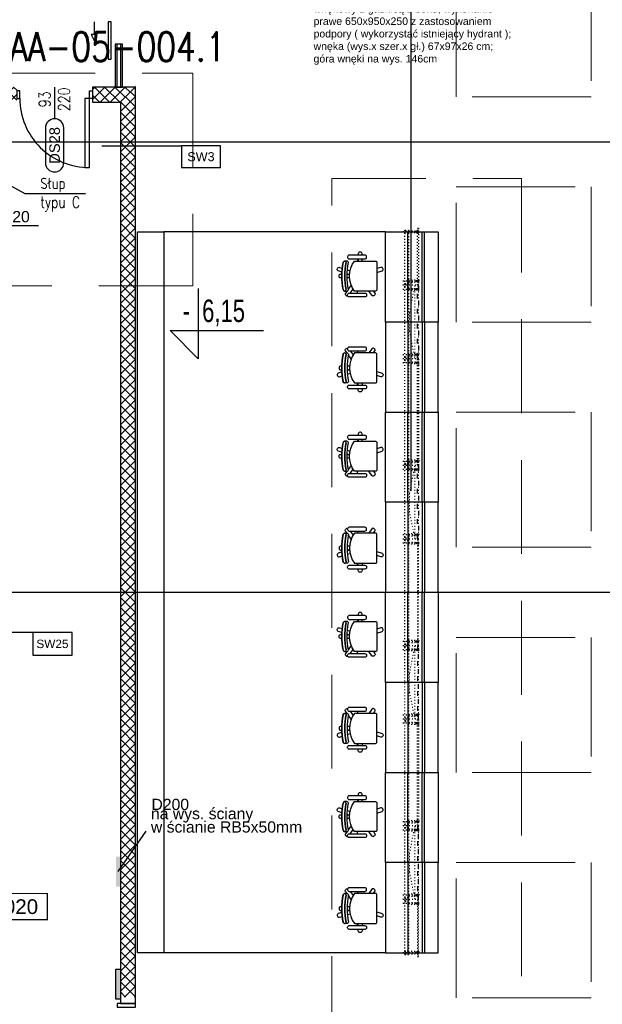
# Model space of a CAD drawing. Header units: centimetres. Extents: x -228435 to 56419, y -89367 to 477256.
# Tile 29 of 53: x -57750 to -49993, y 41513 to 54627. Entities that reach past the tile are written whole.
import ezdxf
from ezdxf.enums import TextEntityAlignment as Align

# ---------------------------------------------------------------- set-up
doc = ezdxf.new("R2010")
doc.units = ezdxf.units.CM
doc.header["$LTSCALE"] = 50
for name, pattern in [('Balustrady$0$DASHED', [0.75, 0.5, -0.25]), ('CADVENT_HIDDEN', [0.8, 0.25, -0.55]), ('DASHDOT2', [12.7, 6.35, -3.175, 0, -3.175]), ('Osie rzutów$0$DASHDOT2', [12.7, 6.35, -3.175, 0, -3.175]), ('SU Lampy kwadratowe  -1$0$HIDDENX2', [19.05, 12.7, -6.35])]:
    doc.linetypes.add(name, pattern=pattern)
doc.layers.get('0').update_dxf_attribs({"color": 8})
for name, color, linetype, lineweight in [('_SP KORYTA', 8, 'Continuous', 25), ('ARCH_WIDOK', 8, 'Continuous', 13), ('SU Lampy kwadratowe  -1$0$ARCH_SUFITY_PODWIESZANE', 8, 'SU Lampy kwadratowe  -1$0$HIDDENX2', 9)]:
    doc.layers.add(name, color=color, linetype=linetype, lineweight=lineweight)
for name, color, linetype in [('ARCH - OŚKI KONSTRUKCJI STALOWEJ', 8, 'DASHDOT2'), ('ARCH_KONSTRUKCJA', 8, 'Continuous'), ('ARCH_STOLARKA', 8, 'Continuous'), ('ARCH_SZKŁO', 8, 'Continuous'), ('ARCH_WIDOK_KONSTRUKCJA', 8, 'Continuous'), ('bgde_ opis hydranty', 8, 'Continuous'), ('Kondygnacja -1$0$ARCH_GK', 8, 'Continuous'), ('Kondygnacja -1$0$ARCH_INFO_ETYK_DRZWI', 8, 'Continuous'), ('Kondygnacja -1$0$ARCH_INFO_KOTY_WYSOKOŚCIOWE_IST', 8, 'Continuous'), ('Kondygnacja -1$0$ARCH_INFO_ODPORNOŚĆ OGNIOWA', 8, 'Continuous'), ('Kondygnacja -1$0$ARCH_INFO_OPISY', 8, 'Continuous'), ('Kondygnacja -1$0$ARCH_INFO_OPISY_PRZEGRODY', 8, 'Continuous'), ('Kondygnacja -1$0$ARCH_MUROWANE', 8, 'Continuous'), ('Kondygnacja -1$0$ARCH_STROP', 8, 'Continuous'), ('Kondygnacja -1$0$ARCH_SZKŁO', 8, 'Continuous'), ('Kondygnacja -1$0$ARCH_WYPOSAŻENIE_INNE', 8, 'Continuous'), ('Kondygnacja -1$0$ARCH_ŚLUSARKA_DRZWI', 8, 'Continuous'), ('Osie rzutów$0$ARCH_INFO_OSIE_IST', 8, 'Osie rzutów$0$DASHDOT2'), ('Pomieszczenia -1$0$ARCH_INFO_AREA_ETYKIETY_200', 8, 'Continuous'), ('xrefs', 8, 'Continuous')]:
    doc.layers.add(name, color=color, linetype=linetype)
doc.styles.add('Arial', font='ARIAL.TTF')
doc.styles.add('Kondygnacja -1$0$Arial', font='ARIAL.TTF')
doc.styles.add('Kondygnacja -1$0$Dimensions', font='ARIAL.TTF', dxfattribs={"width": 0.7})
doc.styles.add('Kondygnacja -1$0$Romans', font='Romans.shx', dxfattribs={"width": 0.7})
doc.styles.add('Kondygnacja -1$0$ROMANS-50-CM', font='romans.shx', dxfattribs={"width": 0.8, "height": 10})
doc.styles.add('Kondygnacja -1$0$Standard', font='txt')
doc.styles.add('Pomieszczenia -1$0$Arial', font='ARIAL.TTF')
doc.styles.add('ROMANS-50-CM', font='romans.shx', dxfattribs={"width": 0.8, "height": 10})
doc.dimstyles.new('Kondygnacja -1$0$ISO-25', dxfattribs={"dimtxt": 2.5, "dimasz": 2.5, "dimexe": 1.25, "dimexo": 0.625, "dimtad": 1, "dimtxsty": 'Kondygnacja -1$0$Standard', "dimcen": 2.5, "dimadec": 0, "dimazin": 0, "dimtfac": 1, "dimtmove": 0, "dimatfit": 3, "dimfxl": 0, "dimarcsym": 0})

# ---------------------------------------------------------------- blocks, each defined once
blk = doc.blocks.new('Kondygnacja -1$0$T-drzwi_dół-200')
at = {"layer": 'Kondygnacja -1$0$ARCH_INFO_ETYK_DRZWI'}
blk.add_line((0, 0), (0, -60), dxfattribs=at)
blk.add_lwpolyline([(-17.5, -77.5), (-17.5, -143.7, 1), (17.5, -143.7), (17.5, -77.5, 1)], format="xyb", close=True, dxfattribs=at)
at = {"layer": 'Kondygnacja -1$0$ARCH_INFO_ETYK_DRZWI', "style": 'Kondygnacja -1$0$Romans', "width": 0.8}
for tag, p in [('ADS_DRZWI:SZEROKOŚĆ', (-7.9, -23)), ('ADS_DRZWI:WYSOKOŚĆ', (29, -23))]:
    blk.add_attdef(tag, text='', height=22, rotation=90, dxfattribs=at).set_placement(p, align=Align.CENTER)
at = {"layer": 'Kondygnacja -1$0$ARCH_INFO_ETYK_DRZWI', "color": 1, "style": 'Kondygnacja -1$0$Arial'}
blk.add_attdef('ADS_DRZWI:ODPORNOŚĆ_OGNIOWA', text='', height=22, dxfattribs=at).set_placement((-0.1, 13.3), align=Align.BOTTOM_CENTER)
at = {"layer": 'Kondygnacja -1$0$ARCH_INFO_ETYK_DRZWI', "style": 'Kondygnacja -1$0$Arial'}
blk.add_attdef('ADS_DRZWI:SYMBOL', text='', height=20, rotation=90, dxfattribs=at).set_placement((0, -110.6), align=Align.MIDDLE)
blk = doc.blocks.new('Kondygnacja -1$0$_Dot')
at = {"color": 0, "linetype": 'ByBlock', "lineweight": -2}
blk.add_line((-0.5, 0), (-1, 0), dxfattribs=at)
at = {"color": 0, "linetype": 'ByBlock', "const_width": 0.5}
blk.add_lwpolyline([(-0.25, 0, 1), (0.25, 0, 1)], format="xyb", close=True, dxfattribs=at)
blk = doc.blocks.new('Pomieszczenia -1$0$etykieta_numer')
at = {"color": 0, "linetype": 'ByBlock', "const_width": 2.44}
blk.add_lwpolyline([(-50, -50), (-50, 0), (50, 0), (50, -50)], close=True, dxfattribs=at)
at = {"color": 0, "linetype": 'ByBlock', "style": 'Pomieszczenia -1$0$Arial'}
blk.add_attdef('AECAREA:NUMER_LOKALU', text='', height=28, dxfattribs=at).set_placement((0, -25), align=Align.MIDDLE)
blk = doc.blocks.new('Kondygnacja -1$0$krzesło obrotowe')
at = {"ltscale": 2}
for p, q in [((3.6, 22.8), (3.6, 20)), ((3.6, -22.8), (3.6, -20))]:
    blk.add_line(p, q, dxfattribs=at)
for points in [[(-6.4, 27.8), (14.7, 27.8, -0.414214), (16.7, 25.8), (16.7, 24.8, -0.414214), (14.7, 22.8), (-6.4, 22.8, -0.414214), (-8.4, 24.8), (-8.4, 25.8, -0.414214)], [(-20.4, -20), (7.7, -20, 0.321296), (7.7, 20), (-20.4, 20, 0.414214), (-22.4, 18), (-22.4, -18, 0.414214), (-20.4, -20)], [(-6.4, -27.8), (14.7, -27.8, 0.414214), (16.7, -25.8), (16.7, -24.8, 0.414214), (14.7, -22.8), (-6.4, -22.8, 0.414214), (-8.4, -24.8), (-8.4, -25.8, 0.414214)]]:
    blk.add_lwpolyline(points, format="xyb", close=True, dxfattribs=at)
for points in [[(-2.5, 27.8), (-2.5, 29.9, -0.414214), (-0.5, 31.9), (0.5, 31.9, -0.414214), (2.5, 29.9), (2.5, 27.8)], [(17.7, 20), (20.7, 20, -0.333258), (22.6, 18.6, -0.0984), (22.6, -18.5, -0.339495), (20.7, -20), (17.7, -20, -0.414214), (15.7, -18, 0.097222), (15.7, 18, -0.414214), (17.7, 20, -0.982092)], [(20.7, 20, 0.414214), (18.7, 18, -0.097222), (18.7, -18, 0.414214), (20.7, -20, -1.018234)], [(-22.4, 4.6), (-29.2, 6.8, -0.414214), (-30.5, 9.3), (-30.2, 10.3, -0.414214), (-27.6, 11.6), (-22.4, 9.9)], [(24.3, 5.3), (29.1, 6.8, 0.414214), (30.4, 9.3), (30.1, 10.3, 0.414214), (27.6, 11.6), (23.9, 10.4)], [(24.4, -2.5), (26.1, -2.5, 0.414214), (28.1, -0.5), (28.1, 0.5, 0.414214), (26.1, 2.5), (24.4, 2.5)], [(-17.6, -20), (-19.5, -22.7, 0.414214), (-19.1, -25.5), (-18.3, -26.1, 0.414214), (-15.5, -25.6), (-11.4, -20)], [(17.5, -20), (19.5, -22.7, -0.414214), (19.1, -25.5), (18.2, -26.1, -0.218948), (16.6, -26.4)]]:
    blk.add_lwpolyline(points, format="xyb", dxfattribs=at)
for points in [[(-2.5, 20), (-2.5, 22.8)], [(2.5, 22.8), (2.5, 20)], [(17.1, 8.2), (13.4, 7)], [(17.4, 2.5), (14, 2.5)], [(14.1, 1.9), (17.4, 3)], [(11.9, -12.2), (15.8, -17.6)], [(14, -2.5), (17.4, -2.5)], [(13.4, -22.8), (9.4, -17.3)]]:
    blk.add_lwpolyline(points, dxfattribs=at)
for centre in [(-76, 0), (-73, 0), (-69, 0)]:
    blk.add_arc(centre, 93.4, 348.8941, 11.1059, dxfattribs=at)
blk = doc.blocks.new('stanawisko rejestr')
at = {"layer": 'Kondygnacja -1$0$ARCH_WYPOSAŻENIE_INNE'}
for points in [[(-70, 120), (0, 120), (0, 0), (-70, 0), (-70, 120)], [(-40, 0), (-40, 120)], [(-21, 0), (-21, 120)], [(-18, 0), (-18, 120)], [(-70, -120), (0, -120), (0, 0), (-70, 0), (-70, -120)], [(-40, 0), (-40, -120)], [(-21, 0), (-21, -120)], [(-18, 0), (-18, -120)]]:
    blk.add_lwpolyline(points, dxfattribs=at)
at = {"layer": 'Kondygnacja -1$0$ARCH_WYPOSAŻENIE_INNE', "xscale": -1}
blk.add_blockref('Kondygnacja -1$0$krzesło obrotowe', (-103.7, 61.2), dxfattribs=at)
at = {"layer": 'Kondygnacja -1$0$ARCH_WYPOSAŻENIE_INNE', "rotation": 180}
blk.add_blockref('Kondygnacja -1$0$krzesło obrotowe', (-103.7, -61.2), dxfattribs=at)
blk = doc.blocks.new('A$C6A4F2F99')
at = {"layer": '_SP KORYTA'}
for points in [[(-3510.48, 1891.52), (-3510.48, 1911.52), (-3507.48, 1911.52), (-3507.48, 1891.52)], [(-3510.48, 1816.46), (-3510.48, 1836.46), (-3507.48, 1836.46), (-3507.48, 1816.46)]]:
    blk.add_hatch(color=256, dxfattribs=at).paths.add_polyline_path(points)
blk.add_line((-3508.98, 1901.52), (-3490.27, 1928.53), dxfattribs=at)
blk.add_lwpolyline([(-3510.48, 1816.46), (-3510.48, 1836.46), (-3507.48, 1836.46), (-3507.48, 1816.46)], close=True, dxfattribs=at)
at = {"layer": '_SP KORYTA', "style": 'Arial'}
for s, p in [('D200', (-3486.79, 1942.5)), ('na wys. ściany', (-3487.14, 1936.41)), ('w ścianie RB5x50mm', (-3487.14, 1927.49))]:
    blk.add_text(s, height=7.5, dxfattribs=at).set_placement(p)
blk = doc.blocks.new('Osie rzutów')
at = {"layer": 'Osie rzutów$0$ARCH_INFO_OSIE_IST', "ltscale": 10}
for p, q in [((6860, 12510), (6860, 4623.26)), ((4436.04, 9800), (15156.54, 9800)), ((4436.04, 9200), (15156.54, 9200))]:
    blk.add_line(p, q, dxfattribs=at)

msp = doc.modelspace()

# ---------------------------------------------------------------- hatches: boundary and pattern name
at = {"layer": 'Kondygnacja -1$0$ARCH_MUROWANE', "linetype": 'Continuous', "lineweight": -3}
h = msp.add_hatch(dxfattribs=at)
h.set_pattern_fill('ANSI37', color=256, scale=30, style=0)
h.set_pattern_definition([(45, (-121140, -45010), (-67.35192, 67.35192), []), (135, (-121140, -45010), (-67.35192, -67.35192), [])])
h.paths.add_polyline_path([(-57790, 53730), (-58540, 53730), (-58540, 53530), (-57790, 53530)])
h.paths.add_polyline_path([(-58540, 53730), (-58783.096, 53730), (-58783.096, 53530), (-58540, 53530)])
h.paths.add_polyline_path([(-58783.096, 53730), (-58940, 53730), (-58940, 53530), (-58783.096, 53530)])
h.paths.add_polyline_path([(-56210, 53730), (-56780, 53730), (-56780, 53530), (-56410, 53530)])
h = msp.add_hatch(dxfattribs=at)
h.set_pattern_fill('ANSI37', color=256, scale=30, style=0)
h.set_pattern_definition([(45, (-121140, -45000), (-67.35192, 67.35192), []), (135, (-121140, -45000), (-67.35192, -67.35192), [])])
h.paths.add_polyline_path([(-56410, 41608), (-56210, 41608), (-56210, 53740), (-56410, 53540)], flags=0)

# ---------------------------------------------------------------- linework, layer by layer
at = {"linetype": 'Balustrady$0$DASHED', "lineweight": 20, "ltscale": 50}
for points in [[(-59868.237, 53916.153), (-55446.419, 53916.153), (-55446.419, 51083.882), (-59868.237, 51083.882)], [(-53592.361, 52511.04), (-51070.214, 52511.04), (-51070.214, 5276.801), (-53592.361, 5276.801)]]:
    msp.add_lwpolyline(points, close=True, dxfattribs=at)
at = {"layer": 'ARCH - OŚKI KONSTRUKCJI STALOWEJ', "linetype": 'CADVENT_HIDDEN'}
for p, q in [((-52434, 51800, 0), (-52646.884, 51800, 0)), ((-52434, 51144, 0), (-52646.884, 51144, 0)), ((-52434, 51089, 0), (-52646.884, 51089, 0)), ((-52434, 51034, 0), (-52646.884, 51034, 0)), ((-52434, 50165, 0), (-52646.884, 50165, 0)), ((-52434, 50110, 0), (-52646.884, 50110, 0)), ((-52434, 50055, 0), (-52646.884, 50055, 0)), ((-52434, 48744, 0), (-52646.884, 48744, 0)), ((-52434, 48689, 0), (-52646.884, 48689, 0)), ((-52434, 48634, 0), (-52646.884, 48634, 0)), ((-52434, 47765, 0), (-52646.884, 47765, 0)), ((-52434, 47710, 0), (-52646.884, 47710, 0)), ((-52434, 47655, 0), (-52646.884, 47655, 0)), ((-52434, 46344, 0), (-52646.884, 46344, 0)), ((-52434, 46289, 0), (-52646.884, 46289, 0)), ((-52434, 46234, 0), (-52646.884, 46234, 0)), ((-52434, 45365, 0), (-52646.884, 45365, 0)), ((-52434, 45310, 0), (-52646.884, 45310, 0)), ((-52434, 45255, 0), (-52646.884, 45255, 0)), ((-52434, 43944, 0), (-52646.884, 43944, 0)), ((-52434, 43889, 0), (-52646.884, 43889, 0)), ((-52434, 43834, 0), (-52646.884, 43834, 0)), ((-52434, 42965, 0), (-52646.884, 42965, 0)), ((-52434, 42910, 0), (-52646.884, 42910, 0)), ((-52434, 42855, 0), (-52646.884, 42855, 0)), ((-52434, 42200, 0), (-52646.884, 42200, 0)), ((-52434, 42200, 0), (-52646.884, 42200, 0))]:
    msp.add_line(p, q, dxfattribs=at)
at = {"layer": 'ARCH_KONSTRUKCJA', "linetype": 'CADVENT_HIDDEN', "elevation": 0}
for points in [[(-52622.2, 51825), (-52572.2, 51825), (-52572.2, 51775), (-52622.2, 51775)], [(-52617.2, 51820), (-52577.2, 51820), (-52577.2, 51780), (-52617.2, 51780)], [(-52622.2, 51114), (-52572.2, 51114), (-52572.2, 51064), (-52622.2, 51064)], [(-52622.2, 51114), (-52572.2, 51114), (-52572.2, 51064), (-52622.2, 51064)], [(-52617.2, 51109), (-52577.2, 51109), (-52577.2, 51069), (-52617.2, 51069)], [(-52617.2, 51109), (-52577.2, 51109), (-52577.2, 51069), (-52617.2, 51069)], [(-52622.2, 50135), (-52572.2, 50135), (-52572.2, 50085), (-52622.2, 50085)], [(-52622.2, 50135), (-52572.2, 50135), (-52572.2, 50085), (-52622.2, 50085)], [(-52617.2, 50130), (-52577.2, 50130), (-52577.2, 50090), (-52617.2, 50090)], [(-52617.2, 50130), (-52577.2, 50130), (-52577.2, 50090), (-52617.2, 50090)], [(-52622.2, 48714), (-52572.2, 48714), (-52572.2, 48664), (-52622.2, 48664)], [(-52622.2, 48714), (-52572.2, 48714), (-52572.2, 48664), (-52622.2, 48664)], [(-52617.2, 48709), (-52577.2, 48709), (-52577.2, 48669), (-52617.2, 48669)], [(-52617.2, 48709), (-52577.2, 48709), (-52577.2, 48669), (-52617.2, 48669)], [(-52622.2, 47735), (-52572.2, 47735), (-52572.2, 47685), (-52622.2, 47685)], [(-52622.2, 47735), (-52572.2, 47735), (-52572.2, 47685), (-52622.2, 47685)], [(-52617.2, 47730), (-52577.2, 47730), (-52577.2, 47690), (-52617.2, 47690)], [(-52617.2, 47730), (-52577.2, 47730), (-52577.2, 47690), (-52617.2, 47690)], [(-52622.2, 46314), (-52572.2, 46314), (-52572.2, 46264), (-52622.2, 46264)], [(-52622.2, 46314), (-52572.2, 46314), (-52572.2, 46264), (-52622.2, 46264)], [(-52617.2, 46309), (-52577.2, 46309), (-52577.2, 46269), (-52617.2, 46269)], [(-52617.2, 46309), (-52577.2, 46309), (-52577.2, 46269), (-52617.2, 46269)], [(-52622.2, 45285), (-52572.2, 45285), (-52572.2, 45335), (-52622.2, 45335)], [(-52622.2, 45285), (-52572.2, 45285), (-52572.2, 45335), (-52622.2, 45335)], [(-52617.2, 45290), (-52577.2, 45290), (-52577.2, 45330), (-52617.2, 45330)], [(-52617.2, 45290), (-52577.2, 45290), (-52577.2, 45330), (-52617.2, 45330)], [(-52622.2, 43864), (-52572.2, 43864), (-52572.2, 43914), (-52622.2, 43914)], [(-52622.2, 43864), (-52572.2, 43864), (-52572.2, 43914), (-52622.2, 43914)], [(-52617.2, 43869), (-52577.2, 43869), (-52577.2, 43909), (-52617.2, 43909)], [(-52617.2, 43869), (-52577.2, 43869), (-52577.2, 43909), (-52617.2, 43909)], [(-52622.2, 42885), (-52572.2, 42885), (-52572.2, 42935), (-52622.2, 42935)], [(-52622.2, 42885), (-52572.2, 42885), (-52572.2, 42935), (-52622.2, 42935)], [(-52617.2, 42890), (-52577.2, 42890), (-52577.2, 42930), (-52617.2, 42930)], [(-52617.2, 42890), (-52577.2, 42890), (-52577.2, 42930), (-52617.2, 42930)], [(-52622.2, 42175), (-52572.2, 42175), (-52572.2, 42225), (-52622.2, 42225)], [(-52617.2, 42180), (-52577.2, 42180), (-52577.2, 42220), (-52617.2, 42220)]]:
    msp.add_lwpolyline(points, close=True, dxfattribs=at)
at = {"layer": 'ARCH_STOLARKA', "linetype": 'CADVENT_HIDDEN'}
for p, q in [((-52434, 51800, 0), (-52484.737, 51800, 0)), ((-52434, 51144, 0), (-52484.737, 51144, 0)), ((-52434, 51034, 0), (-52484.737, 51034, 0)), ((-52434, 50165, 0), (-52484.737, 50165, 0)), ((-52434, 50055, 0), (-52484.737, 50055, 0)), ((-52434, 48744, 0), (-52484.737, 48744, 0)), ((-52434, 48634, 0), (-52484.737, 48634, 0)), ((-52434, 47765, 0), (-52484.737, 47765, 0)), ((-52434, 47655, 0), (-52484.737, 47655, 0)), ((-52434, 46344, 0), (-52484.737, 46344, 0)), ((-52434, 46234, 0), (-52484.737, 46234, 0)), ((-52434, 45365, 0), (-52484.737, 45365, 0)), ((-52434, 45255, 0), (-52484.737, 45255, 0)), ((-52434, 43944, 0), (-52484.737, 43944, 0)), ((-52434, 43834, 0), (-52484.737, 43834, 0)), ((-52434, 42965, 0), (-52484.737, 42965, 0)), ((-52434, 42855, 0), (-52484.737, 42855, 0)), ((-52434, 42200, 0), (-52484.737, 42200, 0))]:
    msp.add_line(p, q, dxfattribs=at)
for points in [[(-52572.182, 51813.183), (-52571.701, 51814.043), (-52486.365, 51814.037), (-52485.866, 51813.207), (-52485.884, 51786.897), (-52486.384, 51786.037), (-52571.72, 51786.043), (-52572.2, 51786.903)], [(-52453, 51813.583), (-52452, 51813.583), (-52452, 51786.417), (-52453, 51786.417)], [(-52439, 51813.583), (-52440, 51813.583), (-52440, 51786.417), (-52439, 51786.417)], [(-52572.182, 42951.817), (-52571.701, 42950.957), (-52486.365, 42950.963), (-52485.866, 42951.793), (-52485.884, 42978.103), (-52486.384, 42978.963), (-52571.72, 42978.957), (-52572.2, 42978.097)], [(-52453, 42951.417), (-52452, 42951.417), (-52452, 42978.583), (-52453, 42978.583)], [(-52439, 42951.417), (-52440, 42951.417), (-52440, 42978.583), (-52439, 42978.583)], [(-52572.182, 42868.183), (-52571.701, 42869.043), (-52486.365, 42869.037), (-52485.866, 42868.207), (-52485.884, 42841.897), (-52486.384, 42841.037), (-52571.72, 42841.043), (-52572.2, 42841.903)], [(-52453, 42868.583), (-52452, 42868.583), (-52452, 42841.417), (-52453, 42841.417)], [(-52439, 42868.583), (-52440, 42868.583), (-52440, 42841.417), (-52439, 42841.417)], [(-52572.182, 42186.817), (-52571.701, 42185.957), (-52486.365, 42185.963), (-52485.866, 42186.793), (-52485.884, 42213.103), (-52486.384, 42213.963), (-52571.72, 42213.957), (-52572.2, 42213.097)], [(-52453, 42186.417), (-52452, 42186.417), (-52452, 42213.583), (-52453, 42213.583)], [(-52439, 42186.417), (-52440, 42186.417), (-52440, 42213.583), (-52439, 42213.583)]]:
    msp.add_lwpolyline(points, dxfattribs=at)
for points, elevation in [([(-52458, 51806.017), (-52485.871, 51806.017)], -1951.029), ([(-52458, 51794.017), (-52485.879, 51794.017)], -1951.029), ([(-52572.182, 51130.817), (-52571.701, 51129.957), (-52486.365, 51129.963), (-52485.866, 51130.793), (-52485.884, 51157.103), (-52486.384, 51157.963), (-52571.72, 51157.957), (-52572.2, 51157.097)], 0), ([(-52458, 51149.983), (-52485.879, 51149.983)], -1951.029), ([(-52453, 51130.417), (-52452, 51130.417), (-52452, 51157.583), (-52453, 51157.583)], 0), ([(-52439, 51130.417), (-52440, 51130.417), (-52440, 51157.583), (-52439, 51157.583)], 0), ([(-52572.182, 51047.183), (-52571.701, 51048.043), (-52486.365, 51048.037), (-52485.866, 51047.207), (-52485.884, 51020.897), (-52486.384, 51020.037), (-52571.72, 51020.043), (-52572.2, 51020.903)], 0), ([(-52458, 51028.017), (-52485.879, 51028.017)], -1951.029), ([(-52458, 51137.983), (-52485.871, 51137.983)], -1951.029), ([(-52458, 51040.017), (-52485.871, 51040.017)], -1951.029), ([(-52453, 51047.583), (-52452, 51047.583), (-52452, 51020.417), (-52453, 51020.417)], 0), ([(-52439, 51047.583), (-52440, 51047.583), (-52440, 51020.417), (-52439, 51020.417)], 0), ([(-52572.182, 50151.817), (-52571.701, 50150.957), (-52486.365, 50150.963), (-52485.866, 50151.793), (-52485.884, 50178.103), (-52486.384, 50178.963), (-52571.72, 50178.957), (-52572.2, 50178.097)], 0), ([(-52458, 50170.983), (-52485.879, 50170.983)], -1951.029), ([(-52458, 50158.983), (-52485.871, 50158.983)], -1951.029), ([(-52453, 50151.417), (-52452, 50151.417), (-52452, 50178.583), (-52453, 50178.583)], 0), ([(-52439, 50151.417), (-52440, 50151.417), (-52440, 50178.583), (-52439, 50178.583)], 0), ([(-52572.182, 50068.183), (-52571.701, 50069.043), (-52486.365, 50069.037), (-52485.866, 50068.207), (-52485.884, 50041.897), (-52486.384, 50041.037), (-52571.72, 50041.043), (-52572.2, 50041.903)], 0), ([(-52458, 50049.017), (-52485.879, 50049.017)], -1951.029), ([(-52458, 50061.017), (-52485.871, 50061.017)], -1951.029), ([(-52453, 50068.583), (-52452, 50068.583), (-52452, 50041.417), (-52453, 50041.417)], 0), ([(-52439, 50068.583), (-52440, 50068.583), (-52440, 50041.417), (-52439, 50041.417)], 0), ([(-52572.182, 48730.817), (-52571.701, 48729.957), (-52486.365, 48729.963), (-52485.866, 48730.793), (-52485.884, 48757.103), (-52486.384, 48757.963), (-52571.72, 48757.957), (-52572.2, 48757.097)], 0), ([(-52458, 48749.983), (-52485.879, 48749.983)], -1951.029), ([(-52458, 48737.983), (-52485.871, 48737.983)], -1951.029), ([(-52453, 48730.417), (-52452, 48730.417), (-52452, 48757.583), (-52453, 48757.583)], 0), ([(-52439, 48730.417), (-52440, 48730.417), (-52440, 48757.583), (-52439, 48757.583)], 0), ([(-52572.182, 48647.183), (-52571.701, 48648.043), (-52486.365, 48648.037), (-52485.866, 48647.207), (-52485.884, 48620.897), (-52486.384, 48620.037), (-52571.72, 48620.043), (-52572.2, 48620.903)], 0), ([(-52458, 48628.017), (-52485.879, 48628.017)], -1951.029), ([(-52458, 48640.017), (-52485.871, 48640.017)], -1951.029), ([(-52453, 48647.583), (-52452, 48647.583), (-52452, 48620.417), (-52453, 48620.417)], 0), ([(-52439, 48647.583), (-52440, 48647.583), (-52440, 48620.417), (-52439, 48620.417)], 0), ([(-52572.182, 47751.817), (-52571.701, 47750.957), (-52486.365, 47750.963), (-52485.866, 47751.793), (-52485.884, 47778.103), (-52486.384, 47778.963), (-52571.72, 47778.957), (-52572.2, 47778.097)], 0), ([(-52458, 47770.983), (-52485.879, 47770.983)], -1951.029), ([(-52458, 47758.983), (-52485.871, 47758.983)], -1951.029), ([(-52453, 47751.417), (-52452, 47751.417), (-52452, 47778.583), (-52453, 47778.583)], 0), ([(-52439, 47751.417), (-52440, 47751.417), (-52440, 47778.583), (-52439, 47778.583)], 0), ([(-52572.182, 47668.183), (-52571.701, 47669.043), (-52486.365, 47669.037), (-52485.866, 47668.207), (-52485.884, 47641.897), (-52486.384, 47641.037), (-52571.72, 47641.043), (-52572.2, 47641.903)], 0), ([(-52458, 47649.017), (-52485.879, 47649.017)], -1951.029), ([(-52458, 47661.017), (-52485.871, 47661.017)], -1951.029), ([(-52453, 47668.583), (-52452, 47668.583), (-52452, 47641.417), (-52453, 47641.417)], 0), ([(-52439, 47668.583), (-52440, 47668.583), (-52440, 47641.417), (-52439, 47641.417)], 0), ([(-52572.182, 46330.817), (-52571.701, 46329.957), (-52486.365, 46329.963), (-52485.866, 46330.793), (-52485.884, 46357.103), (-52486.384, 46357.963), (-52571.72, 46357.957), (-52572.2, 46357.097)], 0), ([(-52458, 46349.983), (-52485.879, 46349.983)], -1951.029), ([(-52458, 46337.983), (-52485.871, 46337.983)], -1951.029), ([(-52453, 46330.417), (-52452, 46330.417), (-52452, 46357.583), (-52453, 46357.583)], 0), ([(-52439, 46330.417), (-52440, 46330.417), (-52440, 46357.583), (-52439, 46357.583)], 0), ([(-52572.182, 46247.183), (-52571.701, 46248.043), (-52486.365, 46248.037), (-52485.866, 46247.207), (-52485.884, 46220.897), (-52486.384, 46220.037), (-52571.72, 46220.043), (-52572.2, 46220.903)], 0), ([(-52458, 46228.017), (-52485.879, 46228.017)], -1951.029), ([(-52458, 46240.017), (-52485.871, 46240.017)], -1951.029), ([(-52453, 46247.583), (-52452, 46247.583), (-52452, 46220.417), (-52453, 46220.417)], 0), ([(-52439, 46247.583), (-52440, 46247.583), (-52440, 46220.417), (-52439, 46220.417)], 0), ([(-52572.182, 45351.817), (-52571.701, 45350.957), (-52486.365, 45350.963), (-52485.866, 45351.793), (-52485.884, 45378.103), (-52486.384, 45378.963), (-52571.72, 45378.957), (-52572.2, 45378.097)], 0), ([(-52453, 45351.417), (-52452, 45351.417), (-52452, 45378.583), (-52453, 45378.583)], 0), ([(-52439, 45351.417), (-52440, 45351.417), (-52440, 45378.583), (-52439, 45378.583)], 0), ([(-52572.182, 45268.183), (-52571.701, 45269.043), (-52486.365, 45269.037), (-52485.866, 45268.207), (-52485.884, 45241.897), (-52486.384, 45241.037), (-52571.72, 45241.043), (-52572.2, 45241.903)], 0), ([(-52458, 45370.983), (-52485.879, 45370.983)], -1951.029), ([(-52458, 45249.017), (-52485.879, 45249.017)], -1951.029), ([(-52458, 45358.983), (-52485.871, 45358.983)], -1951.029), ([(-52458, 45261.017), (-52485.871, 45261.017)], -1951.029), ([(-52453, 45268.583), (-52452, 45268.583), (-52452, 45241.417), (-52453, 45241.417)], 0), ([(-52439, 45268.583), (-52440, 45268.583), (-52440, 45241.417), (-52439, 45241.417)], 0), ([(-52572.182, 43930.817), (-52571.701, 43929.957), (-52486.365, 43929.963), (-52485.866, 43930.793), (-52485.884, 43957.103), (-52486.384, 43957.963), (-52571.72, 43957.957), (-52572.2, 43957.097)], 0), ([(-52458, 43949.983), (-52485.879, 43949.983)], -1951.029), ([(-52458, 43937.983), (-52485.871, 43937.983)], -1951.029), ([(-52453, 43930.417), (-52452, 43930.417), (-52452, 43957.583), (-52453, 43957.583)], 0), ([(-52439, 43930.417), (-52440, 43930.417), (-52440, 43957.583), (-52439, 43957.583)], 0), ([(-52572.182, 43847.183), (-52571.701, 43848.043), (-52486.365, 43848.037), (-52485.866, 43847.207), (-52485.884, 43820.897), (-52486.384, 43820.037), (-52571.72, 43820.043), (-52572.2, 43820.903)], 0), ([(-52458, 43828.017), (-52485.879, 43828.017)], -1951.029), ([(-52458, 43840.017), (-52485.871, 43840.017)], -1951.029), ([(-52453, 43847.583), (-52452, 43847.583), (-52452, 43820.417), (-52453, 43820.417)], 0), ([(-52439, 43847.583), (-52440, 43847.583), (-52440, 43820.417), (-52439, 43820.417)], 0), ([(-52458, 42970.983), (-52485.879, 42970.983)], -1951.029), ([(-52458, 42958.983), (-52485.871, 42958.983)], -1951.029), ([(-52458, 42849.017), (-52485.879, 42849.017)], -1951.029), ([(-52458, 42861.017), (-52485.871, 42861.017)], -1951.029), ([(-52458, 42205.983), (-52485.879, 42205.983)], -1951.029), ([(-52458, 42193.983), (-52485.871, 42193.983)], -1951.029)]:
    msp.add_lwpolyline(points, dxfattribs=dict(at, elevation=elevation))
at = {"layer": 'ARCH_STOLARKA', "linetype": 'CADVENT_HIDDEN', "elevation": 0}
for points in [[(-52453, 51785), (-52458, 51785), (-52458, 51815), (-52453, 51815)], [(-52439, 51785), (-52434, 51785), (-52434, 51815), (-52439, 51815)], [(-52453, 51159), (-52458, 51159), (-52458, 51129), (-52453, 51129)], [(-52439, 51159), (-52434, 51159), (-52434, 51129), (-52439, 51129)], [(-52453, 51019), (-52458, 51019), (-52458, 51049), (-52453, 51049)], [(-52439, 51019), (-52434, 51019), (-52434, 51049), (-52439, 51049)], [(-52453, 50180), (-52458, 50180), (-52458, 50150), (-52453, 50150)], [(-52439, 50180), (-52434, 50180), (-52434, 50150), (-52439, 50150)], [(-52453, 50040), (-52458, 50040), (-52458, 50070), (-52453, 50070)], [(-52439, 50040), (-52434, 50040), (-52434, 50070), (-52439, 50070)], [(-52453, 48759), (-52458, 48759), (-52458, 48729), (-52453, 48729)], [(-52439, 48759), (-52434, 48759), (-52434, 48729), (-52439, 48729)], [(-52453, 48619), (-52458, 48619), (-52458, 48649), (-52453, 48649)], [(-52439, 48619), (-52434, 48619), (-52434, 48649), (-52439, 48649)], [(-52453, 47780), (-52458, 47780), (-52458, 47750), (-52453, 47750)], [(-52439, 47780), (-52434, 47780), (-52434, 47750), (-52439, 47750)], [(-52453, 47640), (-52458, 47640), (-52458, 47670), (-52453, 47670)], [(-52439, 47640), (-52434, 47640), (-52434, 47670), (-52439, 47670)], [(-52453, 46359), (-52458, 46359), (-52458, 46329), (-52453, 46329)], [(-52439, 46359), (-52434, 46359), (-52434, 46329), (-52439, 46329)], [(-52453, 46219), (-52458, 46219), (-52458, 46249), (-52453, 46249)], [(-52439, 46219), (-52434, 46219), (-52434, 46249), (-52439, 46249)], [(-52453, 45380), (-52458, 45380), (-52458, 45350), (-52453, 45350)], [(-52439, 45380), (-52434, 45380), (-52434, 45350), (-52439, 45350)], [(-52453, 45240), (-52458, 45240), (-52458, 45270), (-52453, 45270)], [(-52439, 45240), (-52434, 45240), (-52434, 45270), (-52439, 45270)], [(-52453, 43959), (-52458, 43959), (-52458, 43929), (-52453, 43929)], [(-52439, 43959), (-52434, 43959), (-52434, 43929), (-52439, 43929)], [(-52453, 43819), (-52458, 43819), (-52458, 43849), (-52453, 43849)], [(-52439, 43819), (-52434, 43819), (-52434, 43849), (-52439, 43849)], [(-52453, 42980), (-52458, 42980), (-52458, 42950), (-52453, 42950)], [(-52439, 42980), (-52434, 42980), (-52434, 42950), (-52439, 42950)], [(-52453, 42840), (-52458, 42840), (-52458, 42870), (-52453, 42870)], [(-52439, 42840), (-52434, 42840), (-52434, 42870), (-52439, 42870)], [(-52453, 42215), (-52458, 42215), (-52458, 42185), (-52453, 42185)], [(-52439, 42215), (-52434, 42215), (-52434, 42185), (-52439, 42185)]]:
    msp.add_lwpolyline(points, close=True, dxfattribs=at)
at = {"layer": 'ARCH_SZKŁO', "linetype": 'CADVENT_HIDDEN'}
for points in [[(-52452, 51850), (-52440, 51850), (-52440, 51094), (-52452, 51094)], [(-52452, 50105), (-52440, 50105), (-52440, 48694), (-52452, 48694)], [(-52452, 46293.98), (-52440, 46293.98), (-52440, 47703.981), (-52452, 47703.981)], [(-52452, 45305), (-52440, 45305), (-52440, 43894), (-52452, 43894)], [(-52452, 42150), (-52440, 42150), (-52440, 42905), (-52452, 42905)]]:
    msp.add_lwpolyline(points, close=True, dxfattribs=at)
at = {"layer": 'ARCH_SZKŁO', "linetype": 'CADVENT_HIDDEN', "ltscale": 5}
for points in [[(-52452, 51084), (-52440, 51084), (-52440, 50115), (-52452, 50115)], [(-52452, 48684), (-52440, 48684), (-52440, 47713.981), (-52452, 47713.981)], [(-52452, 45315), (-52440, 45315), (-52440, 46284), (-52452, 46284)], [(-52452, 42915), (-52440, 42915), (-52440, 43884), (-52452, 43884)]]:
    msp.add_lwpolyline(points, close=True, dxfattribs=at)
at = {"layer": 'ARCH_WIDOK', "linetype": 'CADVENT_HIDDEN', "elevation": 0}
for points in [[(-52490, 50114), (-52559.301, 50475.5), (-52559.301, 50725.5), (-52490, 51085)], [(-52490, 47712.981), (-52559.301, 48066.604), (-52559.301, 48316.604), (-52490, 48685)], [(-52490, 46285), (-52559.301, 45920.552), (-52559.301, 45670.552), (-52490, 45314)], [(-52490, 43885), (-52559.301, 43524.5), (-52559.301, 43274.5), (-52490, 42914)]]:
    msp.add_lwpolyline(points, dxfattribs=at)
for points in [[(-52440, 51085), (-52490, 51085), (-52490, 50114), (-52440, 50114)], [(-52440, 48685), (-52490, 48685), (-52490, 47712.981), (-52440, 47712.981)], [(-52440, 45314), (-52490, 45314), (-52490, 46285), (-52440, 46285)], [(-52440, 42914), (-52490, 42914), (-52490, 43885), (-52440, 43885)]]:
    msp.add_lwpolyline(points, close=True, dxfattribs=at)
at = {"layer": 'ARCH_WIDOK_KONSTRUKCJA', "linetype": 'CADVENT_HIDDEN', "elevation": 0}
msp.add_lwpolyline([(-52572.2, 42175), (-52622.2, 42175), (-52622.2, 51825), (-52572.2, 51825)], close=True, dxfattribs=at)
at = {"layer": 'Kondygnacja -1$0$ARCH_GK', "linetype": 'Continuous', "lineweight": -3}
for p, q in [((-56780, 53730), (-56780, 53530)), ((-56210, 53730), (-56780, 53730)), ((-56780, 53530), (-56410, 53530))]:
    msp.add_line(p, q, dxfattribs=at)
at = {"layer": 'Kondygnacja -1$0$ARCH_INFO_KOTY_WYSOKOŚCIOWE_IST'}
msp.add_lwpolyline([(-55373.156, 51047.429), (-55373.156, 50110.562), (-55748.156, 50485.562), (-54505.684, 50485.562)], dxfattribs=at)
at = {"layer": 'Kondygnacja -1$0$ARCH_INFO_OPISY_PRZEGRODY'}
for points in [[(-56654.384, 52945.484), (-55596.509, 52945.484)], [(-57576.692, 46462.702), (-58596.383, 46462.702)]]:
    msp.add_lwpolyline(points, dxfattribs=at)
for points in [[(-55596.509, 52657.484), (-55076.509, 52657.484), (-55076.509, 52945.484), (-55596.509, 52945.484), (-55596.509, 52657.484)], [(-57576.692, 46162.702), (-57051.692, 46162.702), (-57051.692, 46462.702), (-57576.692, 46462.702), (-57576.692, 46162.702)]]:
    msp.add_lwpolyline(points, close=True, dxfattribs=at)
at = {"layer": 'Kondygnacja -1$0$ARCH_MUROWANE', "linetype": 'Continuous', "lineweight": -3}
for p, q in [((-56210, 41525), (-56210, 53730)), ((-56410, 53530), (-56410, 41525)), ((-56410, 41525), (-56210, 41525))]:
    msp.add_line(p, q, dxfattribs=at)
at = {"layer": 'Kondygnacja -1$0$ARCH_SZKŁO', "linetype": 'Continuous', "lineweight": -3, "ltscale": 0.1}
for p, q in [((-56455, 54300), (-56480, 54300)), ((-56480, 54300), (-56480, 53730)), ((-56380, 54300), (-56405, 54300)), ((-56380, 53730), (-56380, 54300)), ((-56480, 53730), (-56455, 53730)), ((-56405, 53730), (-56380, 53730))]:
    msp.add_line(p, q, dxfattribs=at)
at = {"layer": 'Kondygnacja -1$0$ARCH_SZKŁO', "linetype": 'Continuous', "lineweight": -3}
for p, q in [((-56405, 54300), (-56455, 54300)), ((-56455, 54300), (-56455, 53730)), ((-56405, 53730), (-56405, 54300)), ((-56455, 53730), (-56405, 53730))]:
    msp.add_line(p, q, dxfattribs=at)
at = {"layer": 'Kondygnacja -1$0$ARCH_WYPOSAŻENIE_INNE'}
msp.add_lwpolyline([(-56180, 51800), (-55830, 51800), (-55830, 42200), (-56180, 42200)], close=True, dxfattribs=at)
for points in [[(-52880, 51800), (-55830, 51800)], [(-52880, 42200), (-55830, 42200)]]:
    msp.add_lwpolyline(points, dxfattribs=at)
at = {"layer": 'Kondygnacja -1$0$ARCH_ŚLUSARKA_DRZWI', "linetype": 'Continuous', "lineweight": -3}
msp.add_line((-56760, 54600), (-56760, 54430), dxfattribs=at)
for points in [[(-56570, 54100), (-56530, 54100), (-56530, 54600), (-56570, 54600)], [(-57750, 53680.5), (-57790, 53680.5), (-57790, 53579.5), (-57750, 53579.5)], [(-56820, 53680.5), (-56780, 53680.5), (-56780, 53579.5), (-56820, 53579.5)], [(-56820, 53579.5), (-56883, 53579.5), (-56883, 52659.5), (-56820, 52659.5)], [(-56210, 41475), (-56210, 41525), (-56452.232, 41525), (-56452.232, 41475)]]:
    msp.add_lwpolyline(points, close=True, dxfattribs=at)
msp.add_arc((-56828.491, 53580.971), 921.51, 180.0914757, 270.5279321, dxfattribs=at)
msp.add_3dface([(-56720, 54430), (-56800, 54430), (-56760, 54350)], dxfattribs=at)
at = {"layer": 'SU Lampy kwadratowe  -1$0$ARCH_SUFITY_PODWIESZANE', "ltscale": 2.5}
for points in [[(-51940, 55400), (-50140, 55400), (-50140, 53600), (-51940, 53600)], [(-51940, 52400), (-50140, 52400), (-50140, 50600), (-51940, 50600)], [(-51940, 49400), (-50140, 49400), (-50140, 47600), (-51940, 47600)], [(-51940, 46400), (-50140, 46400), (-50140, 44600), (-51940, 44600)], [(-51940, 43400), (-50140, 43400), (-50140, 41600), (-51940, 41600)]]:
    msp.add_lwpolyline(points, close=True, dxfattribs=at)

# ---------------------------------------------------------------- block references
at = {"layer": '_SP KORYTA', "lineweight": 30, "xscale": 20, "yscale": 20, "zscale": 20}
msp.add_blockref('A$C6A4F2F99', (13740, 5250), dxfattribs=at)
at = {"layer": 'Kondygnacja -1$0$ARCH_STROP', "linetype": 'Continuous', "lineweight": -3}
ref = msp.add_blockref('Kondygnacja -1$0$T-drzwi_dół-200', (-57285, 53727.068), dxfattribs=dict(at, xscale=7, yscale=7, zscale=7))
ref.add_attrib('ADS_DRZWI:WYSOKOŚĆ', '220', dxfattribs={"layer": 'Kondygnacja -1$0$ARCH_INFO_ETYK_DRZWI', "height": 154, "rotation": 90, "style": 'Kondygnacja -1$0$Romans', "width": 0.8}).set_placement((-57082, 53566.068), align=Align.CENTER)
ref.add_attrib('ADS_DRZWI:SZEROKOŚĆ', '93', dxfattribs={"layer": 'Kondygnacja -1$0$ARCH_INFO_ETYK_DRZWI', "height": 154, "rotation": 90, "style": 'Kondygnacja -1$0$Romans', "width": 0.8}).set_placement((-57340.372, 53566.068), align=Align.CENTER)
ref.add_attrib('ADS_DRZWI:SYMBOL', 'DS28', dxfattribs={"layer": 'Kondygnacja -1$0$ARCH_INFO_ETYK_DRZWI', "height": 140, "rotation": 90, "style": 'Kondygnacja -1$0$Arial'}).set_placement((-57285, 52952.95), align=Align.MIDDLE)
at = {"layer": 'Osie rzutów$0$ARCH_INFO_OSIE_IST', "xscale": 10, "yscale": 10, "zscale": 10}
msp.add_blockref('Osie rzutów', (-121140, -45000), dxfattribs=at)
at = {"layer": 'Pomieszczenia -1$0$ARCH_INFO_AREA_ETYKIETY_200', "linetype": 'Continuous', "lineweight": -3}
ref = msp.add_blockref('Pomieszczenia -1$0$etykieta_numer', (-57732.847, 42988.368, 6300), dxfattribs=dict(at, xscale=7, yscale=7, zscale=10))
ref.add_attrib('AECAREA:NUMBER', '020', dxfattribs={"layer": '0', "color": 0, "linetype": 'ByBlock', "height": 196, "style": 'Pomieszczenia -1$0$Arial'}).set_placement((-57732.847, 42813.368, 6300), align=Align.MIDDLE)
at = {"layer": 'xrefs', "xscale": -10, "yscale": 10, "zscale": 10, "rotation": 180}
for p in [(-52180, 50600), (-52180, 45800)]:
    msp.add_blockref('stanawisko rejestr', p, dxfattribs=at)
at = {"layer": 'xrefs', "xscale": 10, "yscale": 10, "zscale": 10}
for p in [(-52180, 48200), (-52180, 43400)]:
    msp.add_blockref('stanawisko rejestr', p, dxfattribs=at)

# ---------------------------------------------------------------- texts
at = {"linetype": 'Balustrady$0$DASHED', "lineweight": 20, "ltscale": 50, "insert": (-59775.288, 54459.643, -81600), "char_height": 384, "width": 9710.01179, "attachment_point": 1, "style": 'ROMANS-50-CM'}
msp.add_mtext('Detal W-AA-05-004.1', dxfattribs=at)
at = {"layer": 'bgde_ opis hydranty', "ltscale": 1.5, "insert": (-53837.256, 54990.373, 9417), "char_height": 100, "width": 2642.89596, "attachment_point": 1, "style": 'Arial'}
msp.add_mtext('Hydrant DN25^Jwnękowy z gaśnicą z boku, wykonanie prawe 650x950x250 z zastosowaniem podpory ( wykorzystać istniejący hydrant );\\Pwnęka (wys.x szer.x gł.) 67x97x26 cm; góra wnęki na wys. 146cm', dxfattribs=at)
at = {"layer": 'Kondygnacja -1$0$ARCH_INFO_KOTY_WYSOKOŚCIOWE_IST', "insert": (-55165.868, 50722.087), "char_height": 300, "attachment_point": 5, "style": 'Kondygnacja -1$0$Dimensions'}
msp.add_mtext('-  6,15', dxfattribs=at)
at = {"layer": 'Kondygnacja -1$0$ARCH_INFO_ODPORNOŚĆ OGNIOWA', "insert": (-57866.312, 52127.264), "char_height": 150, "width": 533.32525, "attachment_point": 5, "style": 'Kondygnacja -1$0$Arial'}
msp.add_mtext('\\PR120', dxfattribs=at)
at = {"layer": 'Kondygnacja -1$0$ARCH_INFO_OPISY', "insert": (-57475.944, 52521.563), "char_height": 150, "width": 6265.3268, "attachment_point": 1, "style": 'Kondygnacja -1$0$ROMANS-50-CM'}
msp.add_mtext('Słup \\Ptypu C', dxfattribs=at)
at = {"layer": 'Kondygnacja -1$0$ARCH_INFO_OPISY_PRZEGRODY', "attachment_point": 5, "style": 'Kondygnacja -1$0$Arial'}
for s, insert, char_height, width in [('SW3', (-55336.509, 52801.484), 120, 520), ('SW25', (-57314.192, 46312.702), 112.5, 525)]:
    msp.add_mtext(s, dxfattribs=dict(at, insert=insert, char_height=char_height, width=width))

# ---------------------------------------------------------------- leaders
at = {"layer": 'Kondygnacja -1$0$ARCH_INFO_ODPORNOŚĆ OGNIOWA'}
msp.add_leader([(-58535.391, 52790), (-58244.759, 51885.785), (-57501.281, 51885.785)], dimstyle='Kondygnacja -1$0$ISO-25', override={"dimscale": 5, "dimasz": 2, "dimtad": 0, "dimldrblk": 'Kondygnacja -1$0$_Dot'}, dxfattribs=at)
at = {"layer": 'Kondygnacja -1$0$ARCH_INFO_OPISY'}
msp.add_leader([(-58189.609, 52590.592), (-57683.605, 52313.72), (-56874.294, 52313.72)], dimstyle='Kondygnacja -1$0$ISO-25', override={"dimscale": 5, "dimasz": 2, "dimtad": 0, "dimldrblk": 'Kondygnacja -1$0$_Dot'}, dxfattribs=at)

doc.saveas('drawing.dxf')
